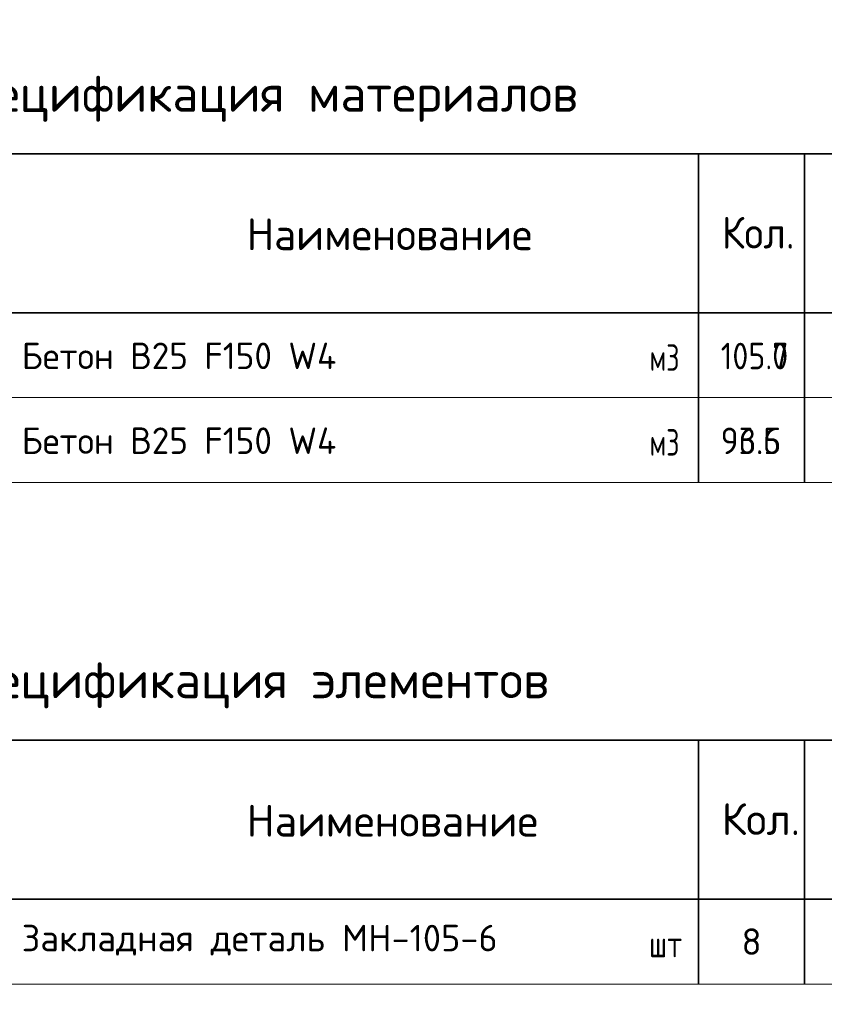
# Model space of a CAD drawing. Header units: metres. Extents: x -38 to 97, y -15 to 21.
# Tile 128 of 139: x 77.81 to 85.4, y 8.27 to 17.56. Entities that reach past the tile are written whole.
import ezdxf

# ---------------------------------------------------------------- set-up
doc = ezdxf.new("R2010")
doc.units = ezdxf.units.M
doc.styles.add('ARIAL', font='arial.ttf')
doc.styles.add('ISOCPEUR', font='txt')

msp = doc.modelspace()

# ---------------------------------------------------------------- linework, layer by layer
at = {"color": 7, "linetype": 'Continuous', "lineweight": 35, "transparency": 33554687}
for p, q in [((70.2106, 16.2922), (88.7106, 16.2922)), ((70.2106, 16.2922), (88.7106, 16.2922)), ((84.2106, 16.2922), (84.2106, 14.7922)), ((84.2106, 16.2922), (84.2106, 14.7922)), ((85.2106, 16.2922), (85.2106, 14.7922)), ((85.2106, 16.2922), (85.2106, 14.7922)), ((88.7106, 14.7922), (70.2106, 14.7922)), ((88.7106, 14.7922), (70.2106, 14.7922)), ((84.2106, 14.7922), (84.2106, 13.9922)), ((84.2106, 14.7922), (84.2106, 13.9922)), ((85.2106, 14.7922), (85.2106, 13.9922)), ((85.2106, 14.7922), (85.2106, 13.9922)), ((84.2106, 13.9922), (84.2106, 13.1922)), ((84.2106, 13.9922), (84.2106, 13.1922)), ((85.2106, 13.9922), (85.2106, 13.1922)), ((85.2106, 13.9922), (85.2106, 13.1922)), ((70.2106, 10.7622), (88.7106, 10.7622)), ((84.2106, 10.7622), (84.2106, 9.2622)), ((85.2106, 10.7622), (85.2106, 9.2622)), ((88.7106, 9.2622), (70.2106, 9.2622)), ((84.2106, 9.2622), (84.2106, 8.4622)), ((85.2106, 9.2622), (85.2106, 8.4622))]:
    msp.add_line(p, q, dxfattribs=at)
at = {"color": 7, "linetype": 'Continuous', "lineweight": 13, "transparency": 33554687}
for p, q in [((70.2106, 13.9922), (88.7106, 13.9922)), ((70.2106, 13.9922), (88.7106, 13.9922)), ((70.2106, 13.1922), (88.7106, 13.1922)), ((70.2106, 13.1922), (88.7106, 13.1922)), ((70.2106, 8.4622), (88.7106, 8.4622))]:
    msp.add_line(p, q, dxfattribs=at)

# ---------------------------------------------------------------- texts
at = {"color": 7, "linetype": 'Continuous', "lineweight": 35, "transparency": 33554687, "attachment_point": 7, "style": 'ISOCPEUR'}
for s, insert, char_height, width in [('\\W0.99;Спецификация материалов', (77.0806, 16.5922), 0.35, 6.11929), ('\\W0.99;Спецификация материалов', (77.0806, 16.5922), 0.35, 6.11929), ('\\W0.93;Кол.', (84.4294, 15.3967), 0.3, 0.888229), ('\\W0.93;Кол.', (84.4294, 15.3967), 0.3, 0.888229), ('\\W0.98;Наименование', (79.9473, 15.3823), 0.3, 2.784787), ('\\W0.98;Наименование', (79.9473, 15.3823), 0.3, 2.784787), ('\\A1;{\\fISOCPEUR|i0|b0;\\H0.350000;\\W1.000000;\\C7;Спецификация элементов}\\P', (77.0806, 11.0622), 0.35, 5.807853), ('\\A1;{\\fISOCPEUR|i0|b0;\\H0.300000;\\W1.000000;\\C7;Наименование}\\P', (79.9473, 9.8523), 0.3, 2.786667), ('\\A1;{\\fISOCPEUR|i0|b0;\\H0.300000;\\W1.000000;\\C7;Кол.}\\P', (84.4294, 9.8667), 0.3, 0.888889)]:
    msp.add_mtext(s, dxfattribs=dict(at, insert=insert, char_height=char_height, width=width))
at = {"color": 7, "linetype": 'Continuous', "lineweight": 13, "transparency": 33554687, "char_height": 0.25}
for s, insert, width, attachment_point, style in [('\\W0.97;Бетон В25 F150 W4', (77.8262, 14.2607), 3.19452, 7, 'ISOCPEUR'), ('\\W0.97;Бетон В25 F150 W4', (77.8262, 14.2607), 3.19452, 7, 'ISOCPEUR'), ('\\W0.71;м3', (83.7491, 14.2448), 0.387995, 7, 'ISOCPEUR'), ('\\W0.71;м3', (83.7491, 14.2448), 0.387995, 7, 'ISOCPEUR'), ('\\W0.88;105.0', (84.4195, 14.2591), 0.834261, 7, 'ISOCPEUR'), ('\\W0.88;105.7', (84.4195, 14.2591), 0.834261, 7, 'ISOCPEUR'), ('\\W0.97;Бетон В25 F150 W4', (77.8262, 13.4607), 3.19452, 7, 'ISOCPEUR'), ('\\W0.97;Бетон В25 F150 W4', (77.8262, 13.4607), 3.19452, 7, 'ISOCPEUR'), ('\\W0.71;м3', (83.7491, 13.4448), 0.387995, 7, 'ISOCPEUR'), ('\\W0.71;м3', (83.7491, 13.4448), 0.387995, 7, 'ISOCPEUR'), ('\\W0.92;93.6', (84.4195, 13.4591), 0.714776, 7, 'ISOCPEUR'), ('\\W0.92;96.5', (84.4195, 13.4591), 0.714776, 7, 'ISOCPEUR'), ('}\\P', (77.8106, 9.0722), 0.069273, 4, 'ARIAL'), ('\\A1;{\\fISOCPEUR|i0|b0;\\H0.250000;\\W1.000000;\\C7;Закладная деталь МН-105-6}\\P', (77.8262, 8.7307), 4.63479, 7, 'ISOCPEUR'), ('\\A1;{\\fISOCPEUR|i0|b0;\\H0.250000;\\W1.000000;\\C7;8}\\P', (84.7106, 8.8622), 0.272222, 5, 'ISOCPEUR'), ('\\A1;{\\fISOCPEUR|i0|b0;\\H0.250000;\\W0.800000;\\C7;шт}\\P', (83.8991, 8.7148), 0.45, 8, 'ISOCPEUR'), ('}\\P', (77.8106, 8.7121), 0.069273, 4, 'ARIAL'), ('}\\P', (77.8106, 8.2722), 0.069273, 4, 'ARIAL'), ('}\\P', (77.8106, 8.2708), 0.069273, 4, 'ARIAL')]:
    msp.add_mtext(s, dxfattribs=dict(at, insert=insert, width=width, attachment_point=attachment_point, style=style))

doc.saveas('drawing.dxf')
